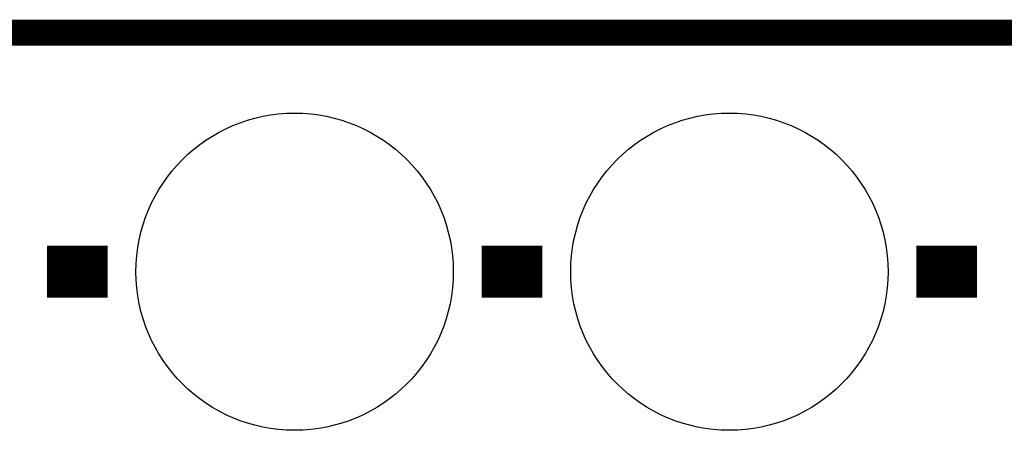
# Model space of a CAD drawing. Extents: x -1.3 to 24.2, y -3.9 to 53.4.
# Tile 38 of 39: x 11.1 to 16.8, y 51 to 53.4. Entities that reach past the tile are written whole.
import ezdxf

# ---------------------------------------------------------------- set-up
doc = ezdxf.new("R2010")
doc.units = 0
doc.layers.get('0').update_dxf_attribs({"linetype": 'CONTINUOUS'})
for name, color, linetype in [('HVAC_2_CLICK_V101_GKO', 5, 'CONTINUOUS'), ('HVAC_2_CLICK_V101_GTO', 14, 'CONTINUOUS'), ('HVAC_2_CLICK_V101_GTS', 12, 'CONTINUOUS')]:
    doc.layers.add(name, color=color, linetype=linetype)

# ---------------------------------------------------------------- blocks, each defined once
blk = doc.blocks.new('ROUND_23')
blk.add_circle((0, 0), 0.9271)

msp = doc.modelspace()

# ---------------------------------------------------------------- linework, layer by layer
at = {"layer": 'HVAC_2_CLICK_V101_GKO', "const_width": 0.1524}
msp.add_lwpolyline([(4.064, 53.34), (18.796, 53.34)], dxfattribs=at)
at = {"layer": 'HVAC_2_CLICK_V101_GTO', "const_width": 0.3048}
for points in [[(11.2522, 51.943), (11.6078, 51.943)], [(13.7922, 51.943), (14.1478, 51.943)], [(16.3322, 51.943), (16.6878, 51.943)]]:
    msp.add_lwpolyline(points, dxfattribs=at)

# ---------------------------------------------------------------- block references
at = {"layer": 'HVAC_2_CLICK_V101_GTS'}
for p in [(12.7, 51.943), (15.24, 51.943)]:
    msp.add_blockref('ROUND_23', p, dxfattribs=at)

doc.saveas('drawing.dxf')
